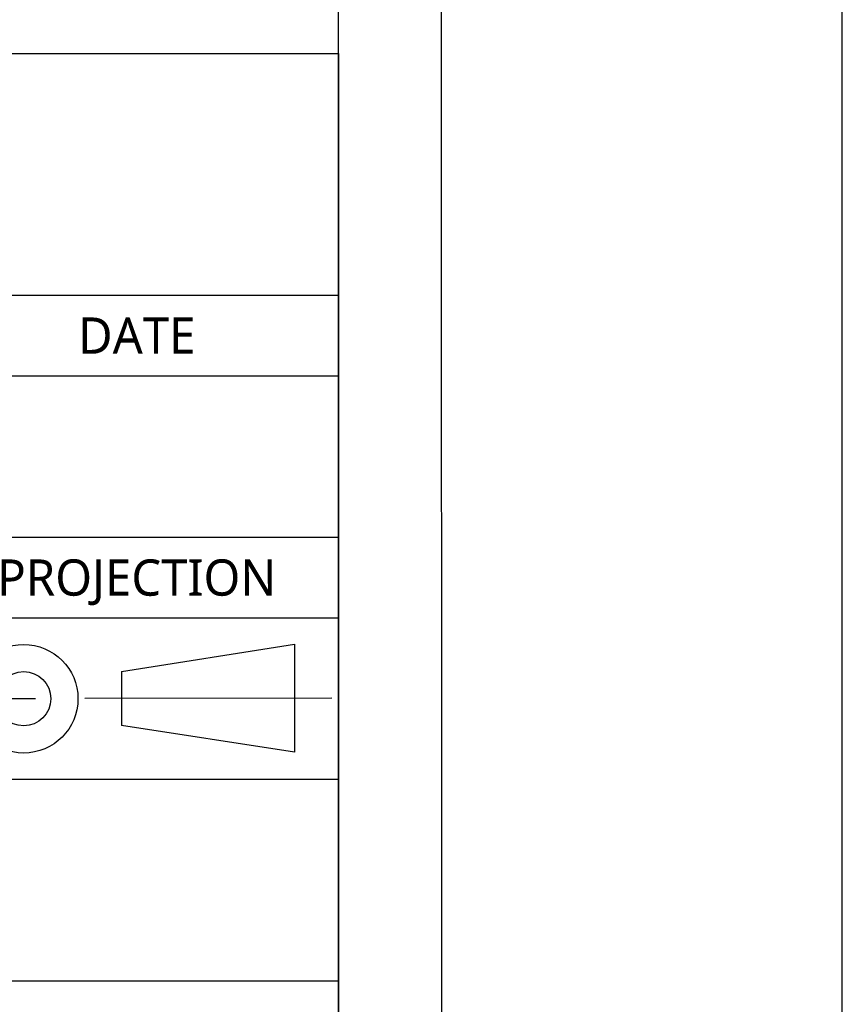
# Model space of a CAD drawing. Header units: millimetres. Extents: x 0 to 594, y 0 to 420.
# Tile 23 of 32: x 553 to 594, y 39 to 88. Entities that reach past the tile are written whole.
import ezdxf

# ---------------------------------------------------------------- set-up
doc = ezdxf.new("R2010")
doc.units = ezdxf.units.MM
doc.header["$LTSCALE"] = 32.67
doc.linetypes.add('CENTER', pattern=[0.6, 0.375, -0.075, 0.075, -0.075])
doc.layers.add('00_TOPRB0400WD-FORMAT', color=7, linetype='CONTINUOUS')
doc.styles.add('TEXTSTYLE_2', font='malgun.ttf')

# ---------------------------------------------------------------- blocks, each defined once
blk = doc.blocks.new('216_BL0', base_point=(558.97, 53.997))
at = {"layer": '00_TOPRB0400WD-FORMAT', "color": 1, "linetype": 'Continuous'}
for p, q in [((558.246, 55.339), (566.819, 56.697)), ((566.819, 56.697), (566.819, 51.343)), ((558.246, 55.339), (558.246, 52.663)), ((566.819, 51.343), (558.246, 52.663))]:
    blk.add_line(p, q, dxfattribs=at)
at = {"layer": '00_TOPRB0400WD-FORMAT', "color": 2, "linetype": 'CENTER'}
blk.add_line((568.683, 54.014), (549.258, 53.982), dxfattribs=at)
at = {"layer": '00_TOPRB0400WD-FORMAT', "color": 2, "linetype": 'Continuous'}
for radius in [2.692, 1.346]:
    blk.add_circle((553.392, 53.989), radius, dxfattribs=at)

msp = doc.modelspace()

# ---------------------------------------------------------------- linework, layer by layer
at = {"layer": '00_TOPRB0400WD-FORMAT', "color": 7, "linetype": 'Continuous'}
for p, q in [((594, 0), (594, 420)), ((574.141327, 20), (574, 400)), ((569, 20), (569, 395))]:
    msp.add_line(p, q, dxfattribs=at)
at = {"layer": '00_TOPRB0400WD-FORMAT', "color": 2, "linetype": 'Continuous'}
for p, q in [((448.999989, 85.999983), (568.999989, 85.999983)), ((568.999989, 85.999983), (568.999989, 19.999983)), ((448.999989, 73.999983), (568.999989, 73.999983)), ((448.999989, 69.999983), (568.999989, 69.999983)), ((508.999989, 61.999983), (568.999989, 61.999983)), ((448.999989, 57.999983), (568.999989, 57.999983)), ((508.999989, 49.999983), (568.999989, 49.999983)), ((508.999989, 39.999983), (568.999989, 39.999983))]:
    msp.add_line(p, q, dxfattribs=at)

# ---------------------------------------------------------------- block references
msp.add_blockref('216_BL0', (558.970171, 53.996569), dxfattribs=at)

# ---------------------------------------------------------------- texts
at = {"layer": '00_TOPRB0400WD-FORMAT', "color": 2, "linetype": 'Continuous', "char_height": 1.8, "attachment_point": 2, "line_spacing_factor": 0.9, "style": 'TEXTSTYLE_2'}
for s, insert, width in [('DATE', (558.999989, 72.899983), 5.82862956), ('PROJECTION', (558.999989, 60.899983), 14.4797168)]:
    msp.add_mtext(s, dxfattribs=dict(at, insert=insert, width=width))

doc.saveas('drawing.dxf')
